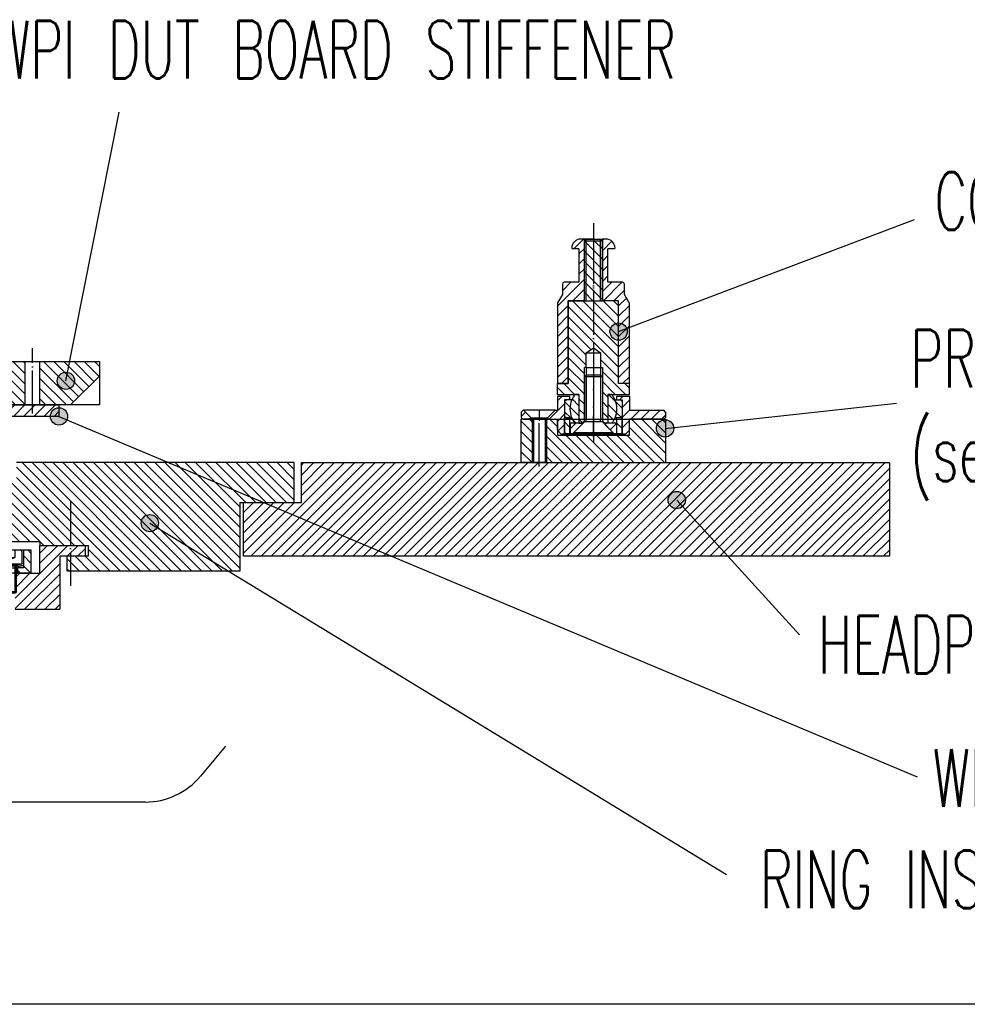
# Model space of a CAD drawing. Extents: x -1763 to 4575, y -3429 to 1051.
# Tile 41 of 80: x 1434 to 1697, y -2620 to -2347. Entities that reach past the tile are written whole.
import ezdxf

# ---------------------------------------------------------------- set-up
doc = ezdxf.new("R2010")
doc.units = 0
doc.linetypes.add('DASHED', pattern=[15, 7, -8])
doc.linetypes.add('DOT_CENTER', pattern=[14, 12, -1, 0, -1])
doc.layers.add('1', color=7, linetype='CONTINUOUS')
doc.styles.add('CONVERTER_1', font='txt.shx', dxfattribs={"width": 0.63})
doc.dimstyles.get("Standard").update_dxf_attribs({"dimtxt": 0.18, "dimasz": 0.18, "dimexe": 0.18, "dimexo": 0.0625, "dimgap": 0.09, "dimtad": 0, "dimtih": 1, "dimtoh": 1, "dimdec": 4, "dimzin": 0, "dimtxsty": 'STANDARD', "dimcen": 0.09, "dimazin": 3, "dimtfac": 1, "dimtdec": 4, "dimtofl": 0, "dimtmove": 0, "dimatfit": 3, "dimtolj": 1, "dimtzin": 0})
pattern_1 = [(135, (0, 0), (-1.4142136, -1.4142136), [])]
pattern_2 = [(45, (0, 0), (-1.4142136, 1.4142136), [])]
pattern_3 = [(-45, (0, 0), (1.4142136, 1.4142136), [])]
pattern_4 = [(315, (2e-11, -981.8801), (1.4142136, 1.4142136), [])]
pattern_5 = [(45, (2e-11, -1113.895), (-1.4142136, 1.4142136), [])]
pattern_6 = [(135, (2e-11, -1113.895), (-1.4142136, -1.4142136), [])]
pattern_7 = [(135, (2e-11, -1113.895), (-1.4142136, -1.4142136), [])]
pattern_8 = [(45, (2e-11, -1113.895), (-1.4142136, 1.4142136), [])]
pattern_9 = [(45, (2e-11, 369.065), (-1.4142136, 1.4142136), [])]

# ---------------------------------------------------------------- blocks, each defined once
blk = doc.blocks.new('DUTBD__91', base_point=(1359.04, -3293.92))
at = {"layer": '1', "linetype": 'CONTINUOUS'}
h = blk.add_hatch(dxfattribs=at)
h.set_pattern_fill('USER', color=3, scale=2, angle=45, pattern_type=0)
h.set_pattern_definition(pattern_2)
h.paths.add_polyline_path([(1444.78, -2453.75), (1444.78, -2456.95), (1375.03, -2456.95), (1375, -2453.75)])
at = {"layer": '1', "color": 3, "linetype": 'CONTINUOUS'}
for p, q in [((1375, -2453.75), (1444.78, -2453.75)), ((1444.78, -2453.75), (1444.78, -2456.95)), ((1444.78, -2456.95), (1375.03, -2456.95))]:
    blk.add_line(p, q, dxfattribs=at)
blk = doc.blocks.new('SV_DUT_BO_STIFFENER__94', base_point=(1503.82, -3290.72))
at = {"layer": '1', "linetype": 'CONTINUOUS'}
h = blk.add_hatch(dxfattribs=at)
h.set_pattern_fill('USER', color=1, scale=2, angle=135, pattern_type=0)
h.set_pattern_definition(pattern_1)
h.paths.add_polyline_path([(1430.68, -2441.75), (1435.3, -2441.75), (1435.3, -2453.75), (1430.68, -2453.75)])
h = blk.add_hatch(dxfattribs=at)
h.set_pattern_fill('USER', color=1, scale=2, angle=135, pattern_type=0)
h.set_pattern_definition(pattern_1)
h.paths.add_polyline_path([(1439.5, -2441.75), (1448, -2441.75), (1456, -2441.75), (1456, -2445.75), (1448, -2453.75), (1439.5, -2453.75)])
at = {"layer": '1', "color": 1, "linetype": 'DOT_CENTER'}
blk.add_line((1437.4, -2456.18), (1437.4, -2437.98), dxfattribs=at)
at = {"layer": '1', "color": 1, "linetype": 'CONTINUOUS'}
for p, q in [((1430.68, -2441.75), (1435.3, -2441.75)), ((1435.3, -2441.75), (1439.5, -2441.75)), ((1435.3, -2441.75), (1435.3, -2453.75)), ((1439.5, -2441.75), (1448, -2441.75)), ((1439.5, -2453.75), (1439.5, -2441.75)), ((1448, -2441.75), (1456, -2441.75)), ((1456, -2441.75), (1456, -2445.75)), ((1456, -2445.75), (1448, -2453.75)), ((1456, -2445.75), (1456, -2453.75)), ((1435.3, -2453.75), (1430.68, -2453.75)), ((1439.5, -2453.75), (1435.3, -2453.75)), ((1448, -2453.75), (1439.5, -2453.75)), ((1456, -2453.75), (1448, -2453.75))]:
    blk.add_line(p, q, dxfattribs=at)
at = {"layer": '1'}
blk.add_blockref('DUTBD__91', (1359.04, -3293.92), dxfattribs=at)
blk = doc.blocks.new('SIDE_VIEW__95', base_point=(1280.55, -3345.86))
at = {"layer": '1'}
blk.add_blockref('SV_DUT_BO_STIFFENER__94', (1503.82, -3290.72), dxfattribs=at)
blk = doc.blocks.new('GUIDE_CP__105', base_point=(1585.5, -2414.51))
at = {"layer": '1', "linetype": 'CONTINUOUS'}
h = blk.add_hatch(dxfattribs=at)
h.set_pattern_fill('USER', color=5, scale=2, angle=315, pattern_type=0)
h.set_pattern_definition(pattern_4)
h.paths.add_polyline_path([(1595.5, -2408.35), (1595.5, -2424.85), (1590.5, -2424.85), (1590.5, -2408.35)])
h = blk.add_hatch(dxfattribs=at)
h.set_pattern_fill('USER', color=5, scale=2, angle=315, pattern_type=0)
h.set_pattern_definition(pattern_4)
h.paths.add_polyline_path([(1600, -2424.85), (1600, -2447.85), (1603, -2447.85), (1603, -2450.85), (1597, -2450.85), (1597, -2458.85), (1596.2, -2458.85), (1595.5, -2458.16), (1595.5, -2443.95), (1595.5, -2443.37), (1595, -2443.37), (1595, -2443.35), (1595, -2439.35), (1593, -2437.91), (1591, -2439.35), (1591, -2443.35), (1590.5, -2443.35), (1590.5, -2458.16), (1589.8, -2458.85), (1589, -2458.85), (1589, -2450.85), (1583, -2450.85), (1583, -2447.85), (1586, -2447.85), (1586, -2424.85), (1590.5, -2424.85), (1595.5, -2424.85)])
at = {"layer": '1', "color": 5, "linetype": 'CONTINUOUS'}
for p, q in [((1591, -2407.85), (1590.5, -2408.35)), ((1595.5, -2408.35), (1590.5, -2408.35)), ((1590.5, -2424.85), (1590.5, -2408.35)), ((1591, -2424.85), (1591, -2407.85)), ((1595, -2407.85), (1591, -2407.85)), ((1595, -2424.85), (1595, -2407.85)), ((1595, -2407.85), (1595.5, -2408.35)), ((1595.5, -2424.85), (1595.5, -2408.35)), ((1586, -2447.85), (1586, -2424.85)), ((1586, -2424.85), (1590.5, -2424.85)), ((1590.5, -2424.85), (1595.5, -2424.85)), ((1600, -2424.85), (1595.5, -2424.85)), ((1600, -2447.85), (1600, -2424.85)), ((1591, -2439.35), (1593, -2437.91)), ((1593, -2437.91), (1595, -2439.35)), ((1591, -2439.35), (1595, -2439.35)), ((1591, -2443.35), (1591, -2439.35)), ((1595, -2439.35), (1595, -2443.35)), ((1591, -2443.35), (1590.5, -2443.35)), ((1590.5, -2458.16), (1590.5, -2443.35)), ((1591, -2443.35), (1595, -2443.35)), ((1591, -2443.35), (1591, -2445.46)), ((1595, -2443.35), (1595, -2443.37)), ((1595, -2443.37), (1595.5, -2443.37)), ((1595, -2443.37), (1595, -2445.46)), ((1595.5, -2443.37), (1595.5, -2443.95)), ((1595.5, -2443.95), (1595.5, -2458.16)), ((1583, -2447.85), (1586, -2447.85)), ((1583, -2450.85), (1583, -2447.85)), ((1603, -2447.85), (1600, -2447.85)), ((1603, -2450.85), (1603, -2447.85)), ((1583, -2450.85), (1589, -2450.85)), ((1589, -2450.85), (1589, -2458.85)), ((1597, -2450.85), (1597, -2458.85)), ((1597, -2450.85), (1603, -2450.85)), ((1589, -2458.85), (1589.8, -2458.85)), ((1589.8, -2458.85), (1590.5, -2458.16)), ((1596.2, -2458.85), (1595.5, -2458.16)), ((1597, -2458.85), (1596.2, -2458.85))]:
    blk.add_line(p, q, dxfattribs=at)
at = {"layer": '1', "color": 5, "linetype": 'DOT_CENTER'}
blk.add_line((1593, -2408.26), (1593, -2460.53), dxfattribs=at)
blk = doc.blocks.new('SCREW_CP__106', base_point=(1587, -2441.76))
at = {"layer": '1', "color": 7, "linetype": 'DOT_CENTER'}
blk.add_line((1593, -2441.26), (1593, -2464.06), dxfattribs=at)
at = {"layer": '1', "color": 7, "linetype": 'CONTINUOUS'}
for p, q in [((1590.5, -2445.96), (1591, -2445.46)), ((1590.5, -2445.96), (1590.5, -2457.66)), ((1595.5, -2445.96), (1590.5, -2445.96)), ((1595, -2445.46), (1591, -2445.46)), ((1591, -2445.46), (1591, -2445.96)), ((1591, -2445.96), (1591, -2457.66)), ((1595.5, -2445.96), (1595, -2445.46)), ((1595, -2445.46), (1595, -2445.96)), ((1595, -2445.96), (1595, -2457.66)), ((1595.5, -2445.96), (1595.5, -2457.66)), ((1590.5, -2458.46), (1590.5, -2457.66)), ((1591, -2458.46), (1591, -2457.66)), ((1595, -2458.46), (1595, -2457.66)), ((1595.5, -2457.66), (1595.5, -2458.46)), ((1587.5, -2461.46), (1590.5, -2458.46)), ((1591, -2458.46), (1590.5, -2458.46)), ((1595, -2458.46), (1591, -2458.46)), ((1595.5, -2458.46), (1595, -2458.46)), ((1598.5, -2461.46), (1595.5, -2458.46)), ((1598.5, -2461.46), (1587.5, -2461.46))]:
    blk.add_line(p, q, dxfattribs=at)
blk = doc.blocks.new('WASHER_CP__107', base_point=(1592.21, -2430.42))
at = {"layer": '1', "linetype": 'CONTINUOUS'}
h = blk.add_hatch(dxfattribs=at)
h.set_pattern_fill('USER', color=3, scale=2, angle=45, pattern_type=0)
h.set_pattern_definition(pattern_5)
h.paths.add_polyline_path([(1589.8, -2459.16), (1589.8, -2458.85), (1586.6, -2458.85), (1586.6, -2461.65), (1587.3, -2461.65)])
h = blk.add_hatch(dxfattribs=at)
h.set_pattern_fill('USER', color=3, scale=2, angle=45, pattern_type=0)
h.set_pattern_definition(pattern_5)
h.paths.add_polyline_path([(1599.4, -2458.85), (1596.2, -2458.85), (1596.2, -2459.16), (1598.7, -2461.65), (1599.4, -2461.65)])
at = {"layer": '1', "color": 3, "linetype": 'CONTINUOUS'}
for p, q in [((1589.8, -2458.85), (1586.6, -2458.85)), ((1586.6, -2458.85), (1586.6, -2461.65)), ((1589.8, -2459.16), (1587.3, -2461.65)), ((1589.9, -2458.85), (1589.8, -2458.85)), ((1589.8, -2458.85), (1589.8, -2459.16)), ((1596.2, -2458.85), (1596, -2458.85)), ((1599.4, -2458.85), (1596.2, -2458.85)), ((1596.2, -2458.85), (1596.2, -2459.16)), ((1598.7, -2461.65), (1596.2, -2459.16)), ((1599.4, -2458.85), (1599.4, -2461.65)), ((1586.6, -2461.65), (1587.3, -2461.65)), ((1587.3, -2461.65), (1598.7, -2461.65)), ((1598.7, -2461.65), (1599.4, -2461.65))]:
    blk.add_line(p, q, dxfattribs=at)
at = {"layer": '1', "color": 1, "linetype": 'DOT_CENTER'}
blk.add_line((1593, -2458.31), (1593, -2463.35), dxfattribs=at)
blk = doc.blocks.new('SLEEVE_CP__108', base_point=(1592.02, -2410.4))
at = {"layer": '1', "linetype": 'CONTINUOUS'}
h = blk.add_hatch(dxfattribs=at)
h.set_pattern_fill('USER', color=4, scale=2, angle=135, pattern_type=0)
h.set_pattern_definition(pattern_6)
h.paths.add_polyline_path([(1586.5, -2461.75), (1586.5, -2457.35), (1585, -2457.35), (1585, -2461.75)])
h = blk.add_hatch(dxfattribs=at)
h.set_pattern_fill('USER', color=4, scale=2, angle=135, pattern_type=0)
h.set_pattern_definition(pattern_6)
h.paths.add_polyline_path([(1601, -2461.75), (1601, -2457.35), (1599.5, -2457.35), (1599.5, -2461.75)])
at = {"layer": '1', "color": 4, "linetype": 'CONTINUOUS'}
for p, q in [((1585, -2461.75), (1585, -2457.35)), ((1586.5, -2457.35), (1585, -2457.35)), ((1587, -2457.35), (1586.5, -2457.35)), ((1599.5, -2457.35), (1599, -2457.35)), ((1601, -2457.35), (1599.5, -2457.35)), ((1601, -2461.75), (1601, -2457.35)), ((1586.5, -2461.75), (1585, -2461.75)), ((1599.5, -2461.75), (1586.5, -2461.75)), ((1601, -2461.75), (1599.5, -2461.75))]:
    blk.add_line(p, q, dxfattribs=at)
at = {"layer": '1', "color": 4, "linetype": 'DASHED'}
for p, q in [((1586.5, -2461.75), (1586.5, -2457.35)), ((1599.5, -2461.75), (1599.5, -2457.35))]:
    blk.add_line(p, q, dxfattribs=at)
at = {"layer": '1', "color": 1, "linetype": 'DOT_CENTER'}
blk.add_line((1593, -2462.7), (1593, -2456.79), dxfattribs=at)
blk = doc.blocks.new('BALLHEAD_CP__109', base_point=(1585, -2450.15))
at = {"layer": '1', "linetype": 'CONTINUOUS'}
h = blk.add_hatch(dxfattribs=at)
h.set_pattern_fill('USER', color=1, scale=2, angle=135, pattern_type=0)
h.set_pattern_definition(pattern_7)
edge = h.paths.add_edge_path()
edge.add_line((1589, -2458.85), (1589, -2450.85))
edge.add_line((1589, -2450.85), (1587.88, -2450.85))
edge.add_arc((1593, -2454.85), 6.5, 142.0201, 157.3801)
edge.add_arc((1593, -2454.85), 6.5, 157.3801, -157.3801)
edge.add_arc((1593, -2454.85), 6.5, -157.3801, -142.0201)
edge.add_line((1587.88, -2458.85), (1589, -2458.85))
h = blk.add_hatch(dxfattribs=at)
h.set_pattern_fill('USER', color=1, scale=2, angle=135, pattern_type=0)
h.set_pattern_definition(pattern_7)
edge = h.paths.add_edge_path()
edge.add_arc((1593, -2454.85), 6.5, -37.9799, -22.6199)
edge.add_arc((1593, -2454.85), 6.5, -22.6199, 22.6199)
edge.add_arc((1593, -2454.85), 6.5, 22.6199, 37.9799)
edge.add_line((1598.12, -2450.85), (1597, -2450.85))
edge.add_line((1597, -2450.85), (1597, -2458.85))
edge.add_line((1597, -2458.85), (1598.12, -2458.85))
h = blk.add_hatch(dxfattribs=at)
h.set_pattern_fill('USER', color=1, scale=2, angle=135, pattern_type=0)
h.set_pattern_definition(pattern_7)
edge = h.paths.add_edge_path()
edge.add_arc((1593, -2454.85), 6.5, 517.3801, 202.6199, ccw=False)
edge.add_line((1587, -2452.35), (1585.5, -2452.35))
edge.add_line((1585.5, -2452.35), (1585, -2452.85))
edge.add_line((1585, -2452.85), (1585, -2456.85))
edge.add_line((1585, -2456.85), (1585.5, -2457.35))
edge.add_line((1585.5, -2457.35), (1587, -2457.35))
h = blk.add_hatch(dxfattribs=at)
h.set_pattern_fill('USER', color=1, scale=2, angle=135, pattern_type=0)
h.set_pattern_definition(pattern_7)
edge = h.paths.add_edge_path()
edge.add_line((1600.5, -2457.35), (1601, -2456.85))
edge.add_line((1601, -2456.85), (1601, -2452.85))
edge.add_line((1601, -2452.85), (1600.5, -2452.35))
edge.add_line((1600.5, -2452.35), (1599, -2452.35))
edge.add_arc((1593, -2454.85), 6.5, 337.3801, 382.6199, ccw=False)
edge.add_line((1599, -2457.35), (1600.5, -2457.35))
at = {"layer": '1', "color": 1, "linetype": 'CONTINUOUS'}
for p, q in [((1589, -2450.85), (1587.88, -2450.85)), ((1589, -2450.85), (1589, -2458.85)), ((1597, -2450.85), (1597, -2458.85)), ((1598.12, -2450.85), (1597, -2450.85)), ((1585.5, -2452.35), (1585, -2452.85)), ((1585, -2452.85), (1585, -2456.85)), ((1587, -2452.35), (1585.5, -2452.35)), ((1599, -2452.35), (1600.5, -2452.35)), ((1600.5, -2452.35), (1601, -2452.85)), ((1601, -2452.85), (1601, -2456.85)), ((1585, -2456.85), (1585.5, -2457.35)), ((1585.5, -2457.35), (1587, -2457.35)), ((1600.5, -2457.35), (1599, -2457.35)), ((1601, -2456.85), (1600.5, -2457.35)), ((1589, -2458.85), (1587.88, -2458.85)), ((1598.12, -2458.85), (1597, -2458.85))]:
    blk.add_line(p, q, dxfattribs=at)
at = {"layer": '1', "color": 1, "linetype": 'DOT_CENTER'}
blk.add_line((1593, -2450.15), (1593, -2459.96), dxfattribs=at)
at = {"layer": '1', "color": 1, "linetype": 'CONTINUOUS'}
for start, end in [(142.0201, 157.3801), (22.6199, 37.9799), (157.3801, -157.3801), (-22.6199, 22.6199), (-157.3801, -142.0201), (-37.9799, -22.6199)]:
    blk.add_arc((1593, -2454.85), 6.5, start, end, dxfattribs=at)
blk = doc.blocks.new('FLANGE_CP__110', base_point=(1580.35, -2399.28))
at = {"layer": '1', "linetype": 'CONTINUOUS'}
h = blk.add_hatch(dxfattribs=at)
h.set_pattern_fill('USER', color=6, scale=2, angle=45, pattern_type=0)
h.set_pattern_definition(pattern_8)
h.paths.add_polyline_path([(1585, -2452.35), (1585, -2461.75), (1584, -2461.75), (1583, -2460.75), (1583, -2457.75), (1580.25, -2457.75), (1580.25, -2457.35), (1582.35, -2455.25), (1583, -2455.25), (1583, -2451.35), (1586.5, -2451.35), (1586.5, -2452.35)])
h = blk.add_hatch(dxfattribs=at)
h.set_pattern_fill('USER', color=6, scale=2, angle=45, pattern_type=0)
h.set_pattern_definition(pattern_8)
h.paths.add_polyline_path([(1613, -2455.75), (1613, -2457.25), (1612.5, -2457.75), (1603, -2457.75), (1603, -2460.75), (1602, -2461.75), (1601, -2461.75), (1601, -2452.35), (1599.5, -2452.35), (1599.5, -2451.35), (1603, -2451.35), (1603, -2455.25), (1612.5, -2455.25)])
h = blk.add_hatch(dxfattribs=at)
h.set_pattern_fill('USER', color=6, scale=2, angle=45, pattern_type=0)
h.set_pattern_definition(pattern_8)
h.paths.add_polyline_path([(1573.65, -2455.25), (1575.75, -2457.35), (1575.75, -2457.75), (1573.5, -2457.75), (1573, -2457.25), (1573, -2455.75), (1573.5, -2455.25)])
at = {"layer": '1', "color": 6, "linetype": 'DOT_CENTER'}
for p, q in [((1593, -2449.32), (1593, -2463.56)), ((1578, -2455.01), (1578, -2458.15)), ((1573, -2455.75), (1573.5, -2455.25))]:
    blk.add_line(p, q, dxfattribs=at)
at = {"layer": '1', "color": 6, "linetype": 'CONTINUOUS'}
for p, q in [((1583, -2451.35), (1586.5, -2451.35)), ((1583, -2451.35), (1583, -2455.25)), ((1586.5, -2452.35), (1586.5, -2451.35)), ((1599.5, -2452.35), (1599.5, -2451.35)), ((1599.5, -2451.35), (1603, -2451.35)), ((1603, -2451.35), (1603, -2455.25)), ((1585, -2452.35), (1585, -2461.75)), ((1586.5, -2452.35), (1585, -2452.35)), ((1599.5, -2452.35), (1601, -2452.35)), ((1601, -2452.35), (1601, -2461.75)), ((1573, -2455.75), (1573, -2457.25)), ((1573, -2457.25), (1573.5, -2457.75)), ((1573.65, -2455.25), (1573.5, -2455.25)), ((1573.5, -2457.75), (1575.75, -2457.75)), ((1582.35, -2455.25), (1573.65, -2455.25)), ((1575.75, -2457.35), (1573.65, -2455.25)), ((1575.75, -2457.35), (1580.25, -2457.35)), ((1575.75, -2457.75), (1575.75, -2457.35)), ((1575.75, -2457.75), (1580.25, -2457.75)), ((1582.35, -2455.25), (1580.25, -2457.35)), ((1580.25, -2457.35), (1580.25, -2457.75)), ((1580.25, -2457.75), (1583, -2457.75)), ((1582.35, -2455.25), (1583, -2455.25)), ((1583, -2460.75), (1583, -2457.75)), ((1603, -2455.25), (1612.5, -2455.25)), ((1612.5, -2457.75), (1603, -2457.75)), ((1603, -2460.75), (1603, -2457.75)), ((1613, -2455.75), (1612.5, -2455.25)), ((1613, -2457.25), (1612.5, -2457.75)), ((1613, -2455.75), (1613, -2457.25)), ((1583, -2460.75), (1584, -2461.75)), ((1584, -2461.75), (1585, -2461.75)), ((1585, -2461.75), (1601, -2461.75)), ((1601, -2461.75), (1602, -2461.75)), ((1603, -2460.75), (1602, -2461.75))]:
    blk.add_line(p, q, dxfattribs=at)
blk = doc.blocks.new('CATCHPIN__111', base_point=(1579.01, -2364.59))
at = {"layer": '1', "linetype": 'CONTINUOUS'}
h = blk.add_hatch(dxfattribs=at)
h.set_pattern_fill('USER', color=1, scale=2, angle=45, pattern_type=0)
h.set_pattern_definition(pattern_9)
edge = h.paths.add_edge_path()
edge.add_line((1584.9, -2419.75), (1589, -2419.75))
edge.add_line((1589, -2419.75), (1589, -2410.45))
edge.add_line((1589, -2410.45), (1587.2, -2410.45))
edge.add_line((1587.2, -2410.45), (1587, -2410.25))
edge.add_arc((1589.5, -2410.25), 2.5, 450, 540, ccw=False)
edge.add_line((1589.5, -2407.75), (1590.5, -2407.75))
edge.add_line((1590.5, -2407.75), (1590.5, -2424.85))
edge.add_line((1590.5, -2424.85), (1586, -2424.85))
edge.add_line((1586, -2424.85), (1586, -2425.65))
edge.add_line((1586, -2425.65), (1586, -2447.85))
edge.add_line((1586, -2447.85), (1583, -2447.85))
edge.add_line((1583, -2447.85), (1583, -2425.69))
edge.add_arc((1583.5, -2425.69), 0.5, 510, 540, ccw=False)
edge.add_line((1583.07, -2425.44), (1584.4, -2423.13))
edge.add_line((1584.4, -2423.13), (1584.4, -2420.25))
edge.add_arc((1584.9, -2420.25), 0.5, 450, 540, ccw=False)
h = blk.add_hatch(dxfattribs=at)
h.set_pattern_fill('USER', color=1, scale=2, angle=45, pattern_type=0)
h.set_pattern_definition(pattern_9)
edge = h.paths.add_edge_path()
edge.add_line((1601.1, -2419.75), (1597, -2419.75))
edge.add_line((1597, -2419.75), (1597, -2410.45))
edge.add_line((1597, -2410.45), (1598.8, -2410.45))
edge.add_line((1598.8, -2410.45), (1599, -2410.25))
edge.add_arc((1596.5, -2410.25), 2.5, 0, 90)
edge.add_line((1596.5, -2407.75), (1595.5, -2407.75))
edge.add_line((1595.5, -2407.75), (1595.5, -2424.85))
edge.add_line((1595.5, -2424.85), (1600, -2424.85))
edge.add_line((1600, -2424.85), (1600, -2425.65))
edge.add_line((1600, -2425.65), (1600, -2447.85))
edge.add_line((1600, -2447.85), (1603, -2447.85))
edge.add_line((1603, -2447.85), (1603, -2425.69))
edge.add_arc((1602.5, -2425.69), 0.5, 0, 30)
edge.add_line((1602.93, -2425.44), (1601.6, -2423.13))
edge.add_line((1601.6, -2423.13), (1601.6, -2420.25))
edge.add_arc((1601.1, -2420.25), 0.5, 0, 90)
at = {"layer": '1', "color": 7, "linetype": 'DOT_CENTER'}
for p, q in [((1593, -2403.35), (1593, -2407.75)), ((1593, -2407.75), (1593, -2424.28)), ((1593, -2436.3), (1593, -2447.32))]:
    blk.add_line(p, q, dxfattribs=at)
at = {"layer": '1', "color": 7, "linetype": 'CONTINUOUS'}
for p, q in [((1590.5, -2407.75), (1589.5, -2407.75)), ((1590.5, -2424.85), (1590.5, -2407.75)), ((1593, -2407.75), (1590.5, -2407.75)), ((1593, -2407.75), (1595.5, -2407.75)), ((1596.5, -2407.75), (1595.5, -2407.75)), ((1595.5, -2407.75), (1595.5, -2424.85)), ((1587.2, -2410.45), (1587, -2410.25)), ((1589, -2410.45), (1587.2, -2410.45)), ((1589, -2410.45), (1589, -2419.75)), ((1598.8, -2410.45), (1597, -2410.45)), ((1597, -2419.75), (1597, -2410.45)), ((1599, -2410.25), (1598.8, -2410.45)), ((1584.4, -2420.25), (1584.4, -2423.13)), ((1589, -2419.75), (1584.9, -2419.75)), ((1589, -2419.75), (1589, -2419.75)), ((1589, -2419.75), (1589, -2419.75)), ((1589, -2419.75), (1589, -2419.75)), ((1589, -2419.75), (1589, -2419.75)), ((1601.1, -2419.75), (1597, -2419.75)), ((1597, -2419.75), (1597, -2419.75)), ((1597, -2419.75), (1597, -2419.75)), ((1597, -2419.75), (1597, -2419.75)), ((1597, -2419.75), (1597, -2419.75)), ((1601.6, -2423.13), (1601.6, -2420.25)), ((1584.4, -2423.13), (1583.07, -2425.44)), ((1590.5, -2424.85), (1586, -2424.85)), ((1586, -2424.85), (1586, -2425.65)), ((1600, -2424.85), (1595.5, -2424.85)), ((1600, -2425.65), (1600, -2424.85)), ((1602.93, -2425.44), (1601.6, -2423.13)), ((1583, -2425.69), (1583, -2447.85)), ((1586, -2425.65), (1586, -2447.85)), ((1600, -2447.85), (1600, -2425.65)), ((1603, -2447.85), (1603, -2425.69)), ((1586, -2447.85), (1583, -2447.85)), ((1603, -2447.85), (1600, -2447.85))]:
    blk.add_line(p, q, dxfattribs=at)
for centre, radius, start, end in [((1589.5, -2410.25), 2.5, 90, 180), ((1596.5, -2410.25), 2.5, 0, 90), ((1584.9, -2420.25), 0.5, 90, 180), ((1601.1, -2420.25), 0.5, 0, 90), ((1583.5, -2425.69), 0.5, 150, 180), ((1602.5, -2425.69), 0.5, 0, 30)]:
    blk.add_arc(centre, radius, start, end, dxfattribs=at)
blk = doc.blocks.new('CATCH_PIN_ASSY__112', base_point=(1565.27, -2400.35))
at = {"layer": '1'}
for name, p in [('CATCHPIN__111', (1579.01, -2364.59)), ('GUIDE_CP__105', (1585.5, -2414.51)), ('SCREW_CP__106', (1587, -2441.76)), ('FLANGE_CP__110', (1580.35, -2399.28)), ('BALLHEAD_CP__109', (1585, -2450.15)), ('SLEEVE_CP__108', (1592.02, -2410.4)), ('WASHER_CP__107', (1592.21, -2430.42))]:
    blk.add_blockref(name, p, dxfattribs=at)
blk = doc.blocks.new('PIN_ASSY3__113', base_point=(913, -2400.6))
at = {"layer": '1', "linetype": 'CONTINUOUS'}
h = blk.add_hatch(dxfattribs=at)
h.set_pattern_fill('USER', color=5, scale=2, angle=-45, pattern_type=0)
h.set_pattern_definition(pattern_3)
h.paths.add_polyline_path([(1573, -2457.75), (1573, -2469.75), (1576.4, -2469.75), (1576.4, -2457.75)])
h = blk.add_hatch(dxfattribs=at)
h.set_pattern_fill('USER', color=5, scale=2, angle=-45, pattern_type=0)
h.set_pattern_definition(pattern_3)
h.paths.add_polyline_path([(1613, -2469.75), (1579.6, -2469.75), (1579.6, -2457.75), (1583, -2457.75), (1583, -2462.15), (1603, -2462.15), (1603, -2457.75), (1613, -2457.75)])
at = {"layer": '1', "color": 5, "linetype": 'CONTINUOUS'}
for p, q in [((1576.4, -2457.75), (1573, -2457.75)), ((1573, -2469.75), (1573, -2457.75)), ((1576, -2457.75), (1576, -2469.75)), ((1576.4, -2457.75), (1579.6, -2457.75)), ((1576.4, -2457.75), (1576.4, -2469.75)), ((1579.6, -2457.75), (1579.6, -2469.75)), ((1579.6, -2457.75), (1583, -2457.75)), ((1580, -2457.75), (1580, -2469.75)), ((1583, -2457.75), (1583, -2462.15)), ((1583, -2457.75), (1603, -2457.75)), ((1603, -2462.15), (1603, -2457.75)), ((1603, -2457.75), (1613, -2457.75)), ((1613, -2457.75), (1613, -2469.75)), ((1583, -2462.15), (1603, -2462.15)), ((1576.4, -2469.75), (1573, -2469.75)), ((1579.6, -2469.75), (1576.4, -2469.75)), ((1579.6, -2469.75), (1613, -2469.75))]:
    blk.add_line(p, q, dxfattribs=at)
at = {"layer": '1', "color": 5, "linetype": 'DOT_CENTER'}
blk.add_line((1578, -2470.8), (1578, -2457.07), dxfattribs=at)
at = {"layer": '1'}
blk.add_blockref('CATCH_PIN_ASSY__112', (1565.27, -2400.35), dxfattribs=at)
blk = doc.blocks.new('HEADPLATE__123', base_point=(1536, -2504.75))
at = {"layer": '1', "linetype": 'CONTINUOUS'}
h = blk.add_hatch(dxfattribs=at)
h.set_pattern_fill('USER', color=1, scale=2, angle=45, pattern_type=0)
h.set_pattern_definition(pattern_2)
h.paths.add_polyline_path([(1675.08, -2469.75), (1512, -2469.75), (1512, -2480.85), (1496, -2480.85), (1496, -2495.75), (1675.08, -2495.75)])
at = {"layer": '1', "color": 1, "linetype": 'CONTINUOUS'}
for p, q in [((1512, -2480.85), (1512, -2469.75)), ((1512, -2469.75), (1675.08, -2469.75)), ((1675.08, -2469.75), (1675.08, -2495.75)), ((1496, -2495.75), (1496, -2480.85)), ((1496, -2480.85), (1512, -2480.85)), ((1675.08, -2495.75), (1496, -2495.75))]:
    blk.add_line(p, q, dxfattribs=at)
at = {"layer": '1'}
blk.add_blockref('PIN_ASSY3__113', (913, -2400.6), dxfattribs=at)
blk = doc.blocks.new('INSERT_RING_TSK__125', base_point=(1148, -2518.75))
at = {"layer": '1', "linetype": 'CONTINUOUS'}
h = blk.add_hatch(dxfattribs=at)
h.set_pattern_fill('USER', scale=2, angle=135, pattern_type=0)
h.set_pattern_definition(pattern_1)
h.paths.add_polyline_path([(1510, -2469.75), (1510, -2480.85), (1495, -2480.85), (1495, -2499.75), (1453, -2499.75), (1447, -2499.75), (1447, -2495.75), (1453, -2495.75), (1453, -2492.75), (1439.5, -2492.75), (1439.5, -2491.75), (1427.5, -2491.75), (1427.5, -2473.95), (1433, -2473.95), (1433, -2469.75)])
at = {"layer": '1', "color": 7, "linetype": 'CONTINUOUS'}
for p, q in [((1510, -2469.75), (1433, -2469.75)), ((1510, -2480.85), (1510, -2469.75)), ((1495, -2499.75), (1495, -2480.85)), ((1495, -2480.85), (1510, -2480.85)), ((1439.5, -2491.75), (1427.5, -2491.75)), ((1439.5, -2491.75), (1439.5, -2492.75)), ((1439.5, -2492.75), (1453, -2492.75)), ((1453, -2495.75), (1453, -2492.75)), ((1447, -2495.75), (1447, -2499.75)), ((1453, -2495.75), (1447, -2495.75)), ((1447, -2499.75), (1453, -2499.75)), ((1453, -2499.75), (1495, -2499.75))]:
    blk.add_line(p, q, dxfattribs=at)
blk = doc.blocks.new('SPRING_WASHER__129', base_point=(1435, -2499.55))
at = {"layer": '1', "linetype": 'CONTINUOUS'}
h = blk.add_hatch(dxfattribs=at)
h.set_pattern_fill('USER', color=3, scale=2, angle=45, pattern_type=0)
h.set_pattern_definition(pattern_2)
h.paths.add_polyline_path([(1427, -2498.45), (1427.1, -2498.84), (1429, -2498.36), (1428.9, -2497.98)])
h = blk.add_hatch(dxfattribs=at)
h.set_pattern_fill('USER', color=3, scale=2, angle=45, pattern_type=0)
h.set_pattern_definition(pattern_2)
h.paths.add_polyline_path([(1433.1, -2497.98), (1433, -2498.36), (1434.9, -2498.84), (1435, -2498.45)])
at = {"layer": '1', "color": 3, "linetype": 'CONTINUOUS'}
for p, q in [((1428.9, -2497.98), (1427, -2498.45)), ((1427, -2498.45), (1427.1, -2498.84)), ((1427.1, -2498.84), (1429, -2498.36)), ((1429, -2498.36), (1428.9, -2497.98)), ((1428.9, -2497.98), (1431, -2497.98)), ((1429, -2498.36), (1431, -2498.36)), ((1431, -2497.98), (1433.1, -2497.98)), ((1431, -2498.36), (1433, -2498.36)), ((1433.1, -2497.98), (1433, -2498.36)), ((1433, -2498.36), (1434.9, -2498.84)), ((1435, -2498.45), (1433.1, -2497.98)), ((1434.9, -2498.84), (1435, -2498.45))]:
    blk.add_line(p, q, dxfattribs=at)
at = {"layer": '1', "color": 3, "linetype": 'DOT_CENTER'}
blk.add_line((1431, -2499.55), (1431, -2497.14), dxfattribs=at)
blk = doc.blocks.new('SCREW_M4__130', base_point=(1434.5, -2510.45))
at = {"layer": '1', "color": 1, "linetype": 'DOT_CENTER'}
for p, q in [((1431, -2495.25), (1431, -2492.94)), ((1431, -2506.45), (1431, -2495.25))]:
    blk.add_line(p, q, dxfattribs=at)
at = {"layer": '1', "color": 7, "linetype": 'CONTINUOUS'}
for p, q in [((1427.5, -2497.95), (1427.5, -2494.45)), ((1428, -2493.95), (1429.5, -2493.95)), ((1429.5, -2493.95), (1432.5, -2493.95)), ((1432.5, -2493.95), (1434, -2493.95)), ((1434.5, -2494.45), (1434.5, -2497.95)), ((1429, -2497.95), (1427.5, -2497.95)), ((1429, -2497.95), (1429, -2500.45)), ((1429.4, -2497.95), (1429, -2497.95)), ((1432.6, -2497.95), (1429.4, -2497.95)), ((1433, -2497.95), (1432.6, -2497.95)), ((1433, -2500.45), (1433, -2497.95)), ((1434.5, -2497.95), (1433, -2497.95)), ((1429, -2500.45), (1429, -2505.55)), ((1433, -2505.55), (1433, -2500.45)), ((1429.4, -2505.95), (1429, -2505.55)), ((1429, -2505.55), (1433, -2505.55)), ((1432.6, -2505.95), (1429.4, -2505.95)), ((1433, -2505.55), (1432.6, -2505.95))]:
    blk.add_line(p, q, dxfattribs=at)
at = {"layer": '1', "color": 1, "linetype": 'DASHED'}
for p, q in [((1429.5, -2496.05), (1429.5, -2493.95)), ((1432.5, -2493.95), (1432.5, -2496.05)), ((1429.4, -2497.95), (1429.4, -2500.45)), ((1431, -2496.85), (1429.5, -2496.05)), ((1429.5, -2496.05), (1432.5, -2496.05)), ((1432.5, -2496.05), (1431, -2496.85)), ((1432.6, -2500.45), (1432.6, -2497.95)), ((1429.4, -2500.45), (1429.4, -2505.95)), ((1432.6, -2505.95), (1432.6, -2500.45))]:
    blk.add_line(p, q, dxfattribs=at)
at = {"layer": '1', "color": 7, "linetype": 'CONTINUOUS'}
for centre, start, end in [((1428, -2494.45), 90, 180), ((1434, -2494.45), 0, 90)]:
    blk.add_arc(centre, 0.5, start, end, dxfattribs=at)
blk = doc.blocks.new('CLAMP_PC__131', base_point=(1437, -2502.2))
at = {"layer": '1', "linetype": 'CONTINUOUS'}
h = blk.add_hatch(dxfattribs=at)
h.set_pattern_fill('USER', color=1, scale=2, angle=135, pattern_type=0)
h.set_pattern_definition(pattern_1)
h.paths.add_polyline_path([(1420, -2493.95), (1419, -2494.95), (1419, -2495.95), (1420, -2496.95), (1425, -2496.95), (1425, -2500.45), (1428.75, -2500.45), (1428.75, -2498.95), (1427, -2498.95), (1427, -2493.95)])
h = blk.add_hatch(dxfattribs=at)
h.set_pattern_fill('USER', color=1, scale=2, angle=135, pattern_type=0)
h.set_pattern_definition(pattern_1)
h.paths.add_polyline_path([(1435, -2493.95), (1435, -2498.95), (1433.25, -2498.95), (1433.25, -2500.45), (1437, -2500.45), (1437, -2493.95)])
at = {"layer": '1', "color": 1, "linetype": 'DOT_CENTER'}
blk.add_line((1431, -2492.53), (1431, -2502.2), dxfattribs=at)
at = {"layer": '1', "color": 1, "linetype": 'CONTINUOUS'}
for p, q in [((1420, -2493.95), (1419, -2494.95)), ((1419, -2495.95), (1419, -2494.95)), ((1419, -2495.95), (1420, -2496.95)), ((1420, -2493.95), (1427, -2493.95)), ((1427, -2498.95), (1427, -2493.95)), ((1427, -2493.95), (1435, -2493.95)), ((1435, -2493.95), (1437, -2493.95)), ((1435, -2498.95), (1435, -2493.95)), ((1437, -2493.95), (1437, -2500.45)), ((1425, -2496.95), (1420, -2496.95)), ((1425, -2500.45), (1425, -2496.95)), ((1428.75, -2500.45), (1425, -2500.45)), ((1428.75, -2498.95), (1427, -2498.95)), ((1428.75, -2500.45), (1428.75, -2498.95)), ((1428.75, -2498.95), (1433.25, -2498.95)), ((1433.25, -2500.45), (1428.75, -2500.45)), ((1433.25, -2498.95), (1433.25, -2500.45)), ((1435, -2498.95), (1433.25, -2498.95)), ((1437, -2500.45), (1433.25, -2500.45))]:
    blk.add_line(p, q, dxfattribs=at)
at = {"layer": '1'}
for name, p in [('SCREW_M4__130', (1434.5, -2510.45)), ('SPRING_WASHER__129', (1435, -2499.55))]:
    blk.add_blockref(name, p, dxfattribs=at)
blk = doc.blocks.new('PCC_S__132', base_point=(1148, -2511.75))
at = {"layer": '1', "linetype": 'CONTINUOUS'}
h = blk.add_hatch(dxfattribs=at)
h.set_pattern_fill('USER', color=3, scale=2, angle=45, pattern_type=0)
h.set_pattern_definition(pattern_2)
h.paths.add_polyline_path([(1432.6, -2500.45), (1439.5, -2500.45), (1439.5, -2492.75), (1452, -2492.75), (1452, -2495.75), (1445, -2495.75), (1445, -2510.45), (1432.6, -2510.45)])
at = {"layer": '1', "color": 3, "linetype": 'DOT_CENTER'}
blk.add_line((1448, -2480.61), (1448, -2503.92), dxfattribs=at)
at = {"layer": '1', "color": 3, "linetype": 'CONTINUOUS'}
for p, q in [((1439.5, -2500.45), (1439.5, -2492.75)), ((1439.5, -2492.75), (1452, -2492.75)), ((1452, -2492.75), (1452, -2495.75)), ((1452, -2495.75), (1445, -2495.75)), ((1445, -2495.75), (1445, -2510.45)), ((1432.6, -2500.45), (1439.5, -2500.45)), ((1432.6, -2510.45), (1445, -2510.45))]:
    blk.add_line(p, q, dxfattribs=at)
at = {"layer": '1'}
blk.add_blockref('CLAMP_PC__131', (1437, -2502.2), dxfattribs=at)
blk = doc.blocks.new('TSK_APM90__133', base_point=(1040, -2520.16))
at = {"layer": '1'}
for name, p in [('HEADPLATE__123', (1536, -2504.75)), ('INSERT_RING_TSK__125', (1148, -2518.75)), ('PCC_S__132', (1148, -2511.75))]:
    blk.add_blockref(name, p, dxfattribs=at)
blk = doc.blocks.new('TEXT__258', base_point=(-2000, -2800))
at = {"layer": '1', "color": 1, "linetype": 'CONTINUOUS'}
blk.add_line((4500, -2620), (-700, -2620), dxfattribs=at)
blk = doc.blocks.new('TEXT__134', base_point=(706.93, -2611.06))
at = {"layer": '1'}
h = blk.add_hatch(color=1, dxfattribs=at)
edge = h.paths.add_edge_path()
edge.add_arc((1600, -2433.41), 2.4, -180, 180)
h = blk.add_hatch(color=1, dxfattribs=at)
edge = h.paths.add_edge_path()
edge.add_arc((1446.71, -2447.07), 2.4, -180, 180)
h = blk.add_hatch(color=1, dxfattribs=at)
edge = h.paths.add_edge_path()
edge.add_arc((1444.78, -2456.95), 2.4, -180, 180)
h = blk.add_hatch(color=1, dxfattribs=at)
edge = h.paths.add_edge_path()
edge.add_arc((1612.87, -2460.28), 2.4, -180, 180)
h = blk.add_hatch(color=1, dxfattribs=at)
edge = h.paths.add_edge_path()
edge.add_arc((1616.13, -2480.16), 2.4, -180, 180)
h = blk.add_hatch(color=1, dxfattribs=at)
edge = h.paths.add_edge_path()
edge.add_arc((1469.97, -2486.55), 2.4, -180, 180)
at = {"layer": '1', "color": 1, "linetype": 'CONTINUOUS'}
for p, q in [((1490.97, -2548.43), (1484, -2556.75)), ((1468.66, -2563.91), (1305, -2563.91))]:
    blk.add_line(p, q, dxfattribs=at)
at = {"layer": '1', "color": 1}
for centre in [(1600, -2433.41), (1446.71, -2447.07), (1444.78, -2456.95), (1612.87, -2460.28), (1616.13, -2480.16), (1469.97, -2486.55)]:
    blk.add_circle(centre, 2.4, dxfattribs=at)
at = {"layer": '1', "color": 1, "linetype": 'CONTINUOUS'}
blk.add_arc((1468.66, -2543.91), 20, -90, -39.9388, dxfattribs=at)
at = {"layer": '1', "color": 1, "style": 'CONVERTER_1', "width": 0.63}
for s, p in [('WPI DUT BOARD STIFFENER', (1426.48, -2363.19)), ('COARSE ALIGNMENT PIN', (1687.57, -2405.24)), ('PROBER ADAPTER PLATE', (1680.92, -2448.93)), ('(see B-E2769-23291-1)', (1680.92, -2474.93)), ('HEADPLATE / RING CARRIER', (1655.27, -2528.21)), ('WPI DUT BOARD', (1687.09, -2565.25)), ('RING INSERT', (1639.22, -2593.34))]:
    blk.add_text(s, height=16, dxfattribs=at).set_placement(p)
at = {"layer": '1', "color": 1, "linetype": 'CONTINUOUS', "has_arrowhead": 0}
for points in [[(1446.71, -2447.07), (1461.45, -2372.52)], [(1600, -2433.41), (1682.1, -2402.35)], [(1612.87, -2460.28), (1677.08, -2453.25)], [(1444.78, -2456.95), (1682.82, -2556.9)], [(1616.13, -2480.16), (1650.19, -2517.57)], [(1469.97, -2486.55), (1629.96, -2584.02)]]:
    blk.add_leader(points, dimstyle='Standard', dxfattribs=at)
blk = doc.blocks.new('WPIF_TSK__135', base_point=(1337.82, -3712.74))
at = {"layer": '1'}
for name, p in [('TEXT__134', (706.93, -2611.06)), ('TSK_APM90__133', (1040, -2520.16)), ('SIDE_VIEW__95', (1280.55, -3345.86))]:
    blk.add_blockref(name, p, dxfattribs=at)
blk = doc.blocks.new('C-E2803-62282-1S11B__136', base_point=(1300, -2449.25))
at = {"layer": '1'}
blk.add_blockref('WPIF_TSK__135', (1337.82, -3712.74), dxfattribs=at)

msp = doc.modelspace()

# ---------------------------------------------------------------- block references
at = {"layer": '1'}
for name, p in [('TEXT__258', (-2000, -2800)), ('C-E2803-62282-1S11B__136', (1300, -2449.25))]:
    msp.add_blockref(name, p, dxfattribs=at)

doc.saveas('drawing.dxf')
